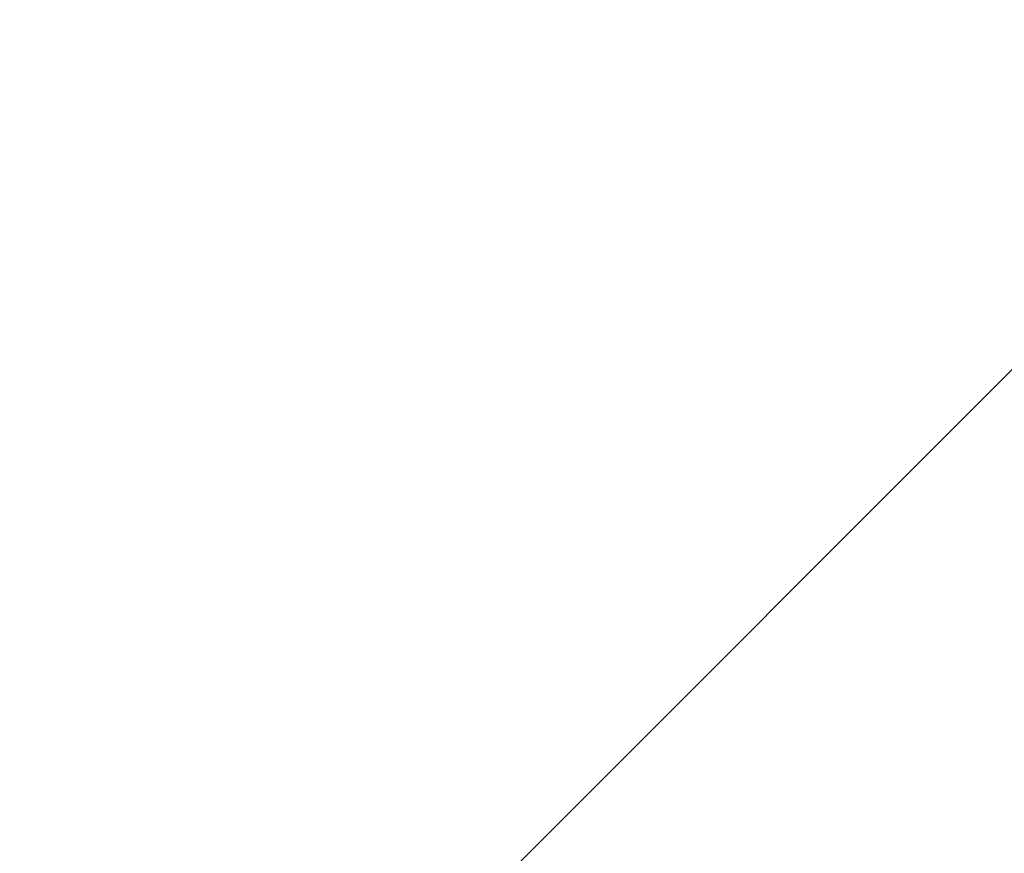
# Model space of a CAD drawing. Header units: millimetres. Extents: x 16156 to 91527, y 4646 to 113494.
# Tile 28 of 256: x 27003 to 27079, y 59440 to 59505. Entities that reach past the tile are written whole.
import ezdxf

# ---------------------------------------------------------------- set-up
doc = ezdxf.new("R2010")
doc.units = ezdxf.units.MM
doc.linetypes.add('ARC Demolished', pattern=[7.14375, 4.7625, -2.38125])
doc.layers.add('A--L74__VasteSanitaireVoorz', color=1, linetype='ARC Demolished', lineweight=9)
doc.layers.add('A--L82__LosseGebruikersInvent', color=1, linetype='ARC Demolished', lineweight=9)
pattern_1 = [(225, (27120.06, 59634.44), (212.132, -212.132), [])]

# ---------------------------------------------------------------- blocks, each defined once
blk = doc.blocks.new('74_PF_Sink Kitchen Round - Sink Kitchen Round-V178-AB-Begane grond - slooptekening')
at = {"layer": 'A--L74__VasteSanitaireVoorz'}
h = blk.add_hatch(dxfattribs=at)
h.set_pattern_fill('FP_31', color=256, style=0, pattern_type=2)
h.set_pattern_definition(pattern_1)
h.paths.add_polyline_path([(-52.292, 229.108), (-131.421, 193.218), (-170.373, 159.878), (-193.164, 131.506), (-220.199, 77.752), (-230.678, 38.356), (-229.108, 0), (235, 0), (220.199, 77.752), (193.164, 131.506), (166.748, 163.503), (125.235, 197.105), (77.488, 220.292), (48.207, 224.241), (0, 175), (-17.321, 185), (-19.319, 189.824), (-50.238, 226.661)])
h.paths.add_polyline_path([(0, 235), (-42.579, 225.252), (-10, 212.321), (-2.598, 229.108)])
h.paths.add_polyline_path([(0, 235), (17.321, 215.226), (41.861, 230.283), (19.319, 232.823)])
h = blk.add_hatch(dxfattribs=at)
h.set_pattern_fill('FP_31', color=256, style=0, pattern_type=2)
h.set_pattern_definition(pattern_1)
h.paths.add_polyline_path([(-52.292, 229.108), (-131.421, 193.218), (-170.373, 159.878), (-193.164, 131.506), (-220.199, 77.752), (-230.678, 38.356), (-229.108, 0), (235, 0), (220.199, 77.752), (193.164, 131.506), (166.748, 163.503), (125.235, 197.105), (77.488, 220.292), (48.207, 224.241), (0, 175), (-17.321, 185), (-19.319, 189.824), (-50.238, 226.661)])
h.paths.add_polyline_path([(0, 235), (-42.579, 225.252), (-10, 212.321), (-2.598, 229.108)])
h.paths.add_polyline_path([(0, 235), (17.321, 215.226), (41.861, 230.283), (19.319, 232.823)])
blk.add_arc((0, 0), 275, 0, 180, dxfattribs=at)

msp = doc.modelspace()

# ---------------------------------------------------------------- linework, layer by layer
at = {"layer": 'A--L82__LosseGebruikersInvent'}
msp.add_arc((27120.057, 59634.444), 275, 180, 270, dxfattribs=at)

# ---------------------------------------------------------------- block references
at = {"layer": 'A--L74__VasteSanitaireVoorz', "rotation": 180}
msp.add_blockref('74_PF_Sink Kitchen Round - Sink Kitchen Round-V178-AB-Begane grond - slooptekening', (27120.057, 59634.444), dxfattribs=at)

doc.saveas('drawing.dxf')
